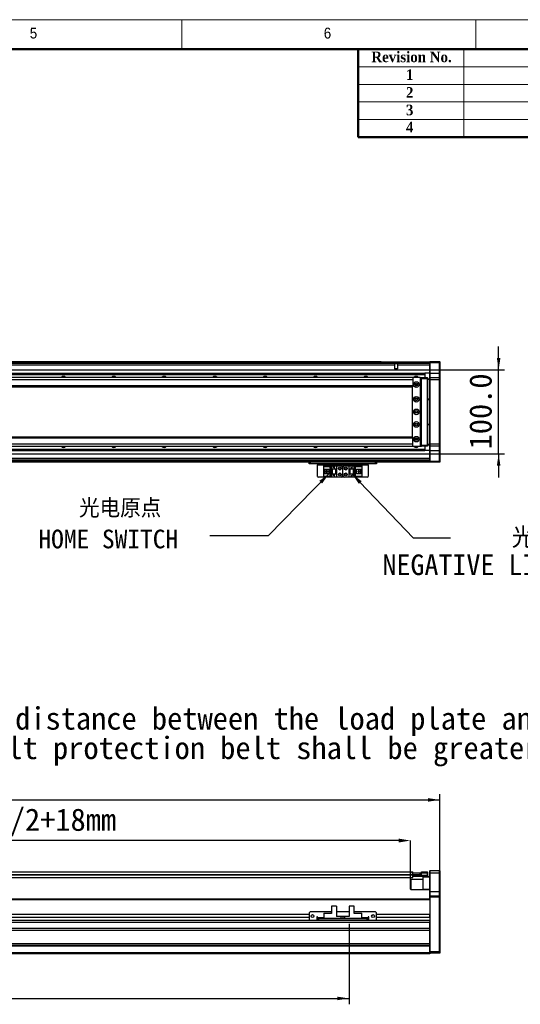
# Model space of a CAD drawing. Header units: millimetres. Extents: x 35 to 2905, y 35 to 2044.
# Tile 5 of 6: x 1627 to 2223, y 872 to 2044. Entities that reach past the tile are written whole.
import ezdxf

# ---------------------------------------------------------------- set-up
doc = ezdxf.new("R2010")
doc.units = ezdxf.units.MM
doc.header["$LTSCALE"] = 7
doc.header["$PDSIZE"] = -1
doc.layers.add('DIMNS', color=7, linetype='Continuous')
doc.styles.add('SLDTEXTSTYLE1', font='Gothic.ttf', dxfattribs={"width": 0.913})
doc.styles.add('SLDTEXTSTYLE2', font='timesbd.ttf', dxfattribs={"width": 0.933})
doc.styles.add('SLDTEXTSTYLE8', font='txt')
doc.styles.add('SLDTEXTSTYLE9', font='txt', dxfattribs={"bigfont": 'bigfont'})
doc.dimstyles.new('SLDDIMSTYLE0', dxfattribs={"dimtxt": 26.6, "dimasz": 14, "dimexe": 0, "dimexo": 0.0625, "dimgap": 6.65, "dimtad": 2, "dimdec": 1, "dimrnd": 1e-09, "dimzin": 4, "dimdsep": 46, "dimtxsty": 'SLDTEXTSTYLE8', "dimsah": 1, "dimcen": 0.09, "dimadec": 0, "dimazin": 1, "dimtfac": 1, "dimtdec": 1, "dimtofl": 0, "dimtmove": 0, "dimatfit": 3, "dimfxl": 0, "dimfrac": 2, "dimtolj": 1, "dimtzin": 12, "dimarcsym": 0})
doc.dimstyles.new('SLDDIMSTYLE1', dxfattribs={"dimtxt": 26.6, "dimasz": 14, "dimexe": 0, "dimexo": 0.0625, "dimgap": 6.65, "dimtad": 2, "dimdec": 1, "dimrnd": 1e-09, "dimzin": 4, "dimdsep": 46, "dimtxsty": 'SLDTEXTSTYLE8', "dimsah": 1, "dimcen": 0.09, "dimadec": 0, "dimazin": 1, "dimtfac": 1, "dimtdec": 1, "dimtmove": 0, "dimatfit": 0, "dimfxl": 0, "dimfrac": 2, "dimtolj": 1, "dimtzin": 12, "dimarcsym": 0})
doc.dimstyles.new('SLDDIMSTYLE3', dxfattribs={"dimtxt": 0.18, "dimasz": 14, "dimexe": 0, "dimexo": 0.0625, "dimgap": 0, "dimtad": 0, "dimtih": 1, "dimtoh": 1, "dimdec": 0, "dimrnd": 1e-09, "dimzin": 0, "dimdsep": 46, "dimtxsty": 'Standard', "dimsah": 1, "dimcen": 0.09, "dimadec": 0, "dimazin": 0, "dimtfac": 14, "dimtdec": 0, "dimtofl": 0, "dimtmove": 0, "dimatfit": 3, "dimfxl": 0, "dimfrac": 2, "dimtolj": 1, "dimtzin": 0, "dimarcsym": 0})

# ---------------------------------------------------------------- blocks, each defined once
blk = doc.blocks.new('_D')
at = {"layer": 'DIMNS'}
for p, q in [((211.3, 1008.1), (211.3, 1121.9)), ((211.3, 1114.9), (2127.3, 1114.9)), ((2127.3, 1008.1), (2127.3, 1121.9))]:
    blk.add_line(p, q, dxfattribs=at)
for points in [[(211.3, 1114.9), (225.3, 1112.8), (225.3, 1117)], [(2127.3, 1114.9), (2113.3, 1117), (2113.3, 1112.8)]]:
    blk.add_solid(points, dxfattribs=at)
at = {"layer": 'DIMNS', "insert": (1107.7, 1149.8), "char_height": 26.6, "attachment_point": 1, "style": 'SLDTEXTSTYLE8'}
blk.add_mtext('1916.0', dxfattribs=at)
blk = doc.blocks.new('_D_3')
at = {"layer": 'Defpoints', "color": 0}
for p in [(1234.3, 1066.5), (1234.3, 1026.7), (2092.3, 1019.9)]:
    blk.add_point(p, dxfattribs=at)
at = {"layer": 'DIMNS', "color": 0, "lineweight": -2}
for p, q in [((1234.3, 1026.8), (1234.3, 1066.5)), ((2078.3, 1066.5), (1248.3, 1066.5)), ((2092.3, 1020), (2092.3, 1066.5))]:
    blk.add_line(p, q, dxfattribs=at)
at = {"layer": 'DIMNS', "color": 0}
for points in [[(1248.3, 1068.8), (1248.3, 1064.2), (1234.3, 1066.5)], [(2078.3, 1068.8), (2078.3, 1064.2), (2092.3, 1066.5)]]:
    blk.add_solid(points, dxfattribs=at)
at = {"layer": 'DIMNS', "color": 0, "insert": (1615.3, 1104.7), "char_height": 26.6, "attachment_point": 2, "style": 'SLDTEXTSTYLE8'}
blk.add_mtext('\\A1;858.0=T/2+18mm', dxfattribs=at)
blk = doc.blocks.new('_D_5')
at = {"layer": 'DIMNS'}
for p, q in [((1179.3, 974.3), (1179.3, 871.5)), ((2019.3, 967.2), (2019.3, 871.5)), ((1179.3, 878.5), (2019.3, 878.5))]:
    blk.add_line(p, q, dxfattribs=at)
for points in [[(1179.3, 878.5), (1193.3, 876.4), (1193.3, 880.6)], [(2019.3, 878.5), (2005.3, 880.6), (2005.3, 876.4)]]:
    blk.add_solid(points, dxfattribs=at)
at = {"layer": 'DIMNS', "insert": (1473.8, 913.4), "char_height": 26.6, "attachment_point": 1, "style": 'SLDTEXTSTYLE8'}
blk.add_mtext('840.0', dxfattribs=at)
blk = doc.blocks.new('SW_NOTE_4')
at = {"layer": 'DIMNS', "color": 0, "char_height": 26.6, "attachment_point": 2, "style": 'SLDTEXTSTYLE8'}
for s, insert in [('The distance between the load plate and the ', (-409.5, 48.9)), ('steel belt protection belt shall be greater than 4mm', (-409.6, 13.8))]:
    blk.add_mtext(s, dxfattribs=dict(at, insert=insert))
blk = doc.blocks.new('_D_24')
at = {"layer": 'DIMNS'}
for p, q in [((2197.3, 1627), (2197.3, 1655)), ((1233.8, 1627), (2204.3, 1627)), ((2197.3, 1527), (2197.3, 1627)), ((1233.8, 1527), (2204.3, 1527)), ((2197.3, 1527), (2197.3, 1499))]:
    blk.add_line(p, q, dxfattribs=at)
for points in [[(2197.3, 1627), (2199.4, 1641), (2195.2, 1641)], [(2197.3, 1527), (2195.2, 1513), (2199.4, 1513)]]:
    blk.add_solid(points, dxfattribs=at)
at = {"layer": 'DIMNS', "insert": (2162.4, 1532.3), "char_height": 26.6, "attachment_point": 1, "rotation": 90, "style": 'SLDTEXTSTYLE8'}
blk.add_mtext('100.0', dxfattribs=at)
blk = doc.blocks.new('SW_NOTE_6')
at = {"layer": 'DIMNS', "color": 0, "attachment_point": 2}
for s, insert, char_height, style in [(' 光电原点', (-116.8, 43.8), 22.23, 'SLDTEXTSTYLE9'), ('HOME SWITCH', (-121, 7.2), 22.225, 'SLDTEXTSTYLE8')]:
    blk.add_mtext(s, dxfattribs=dict(at, insert=insert, char_height=char_height, style=style))
blk = doc.blocks.new('SW_NOTE_7')
at = {"layer": 'DIMNS', "color": 0, "char_height": 24.5, "attachment_point": 2}
for s, insert, style in [('    光电负限位', (96.9, 12.3), 'SLDTEXTSTYLE9'), ('NEGATIVE LIMIT SWITCH', (94.1, -20), 'SLDTEXTSTYLE8')]:
    blk.add_mtext(s, dxfattribs=dict(at, insert=insert, style=style))

msp = doc.modelspace()

# ---------------------------------------------------------------- linework, layer by layer
at = {"color": 7, "linetype": 'Continuous', "lineweight": 18}
for p, q in [((2905, 2044), (35, 2044)), ((1820, 2009), (1820, 2044)), ((2170, 2044), (2170, 2009)), ((70, 2009), (2870, 2009)), ((2156, 2009), (2156, 1904)), ((2030, 1988), (2870, 1988)), ((2030, 1967), (2870, 1967)), ((2030, 1946), (2870, 1946)), ((2030, 1925), (2870, 1925))]:
    msp.add_line(p, q, dxfattribs=at)
at = {"color": 7, "linetype": 'Continuous', "lineweight": 50}
for p, q in [((2870, 2009), (70, 2009)), ((2030, 2009), (2030, 1904)), ((2870, 1904), (2030, 1904))]:
    msp.add_line(p, q, dxfattribs=at)
at = {"color": 7, "linetype": 'Continuous', "lineweight": 25}
for p, q in [((1208.78, 1636.78), (2057.28, 1636.78)), ((1208.78, 1636.58), (2057.28, 1636.58)), ((1208.78, 1636.48), (2115.28, 1636.48)), ((2115.28, 1634.49), (1208.78, 1634.49)), ((2057.28, 1636.78), (2057.28, 1636.58)), ((2057.28, 1636.48), (2057.28, 1636.58)), ((2073.64, 1628.38), (2073.64, 1632.49)), ((2115.28, 1632.49), (2076.92, 1632.49)), ((2076.92, 1632.49), (2076.92, 1628.38)), ((2115.28, 1636.68), (2115.58, 1636.98)), ((2115.28, 1635.48), (2115.28, 1636.68)), ((2115.28, 1635.48), (2115.58, 1635.48)), ((2115.28, 1622.98), (2115.28, 1635.48)), ((2115.58, 1636.98), (2115.58, 1635.48)), ((2115.58, 1636.98), (2126.98, 1636.98)), ((2115.58, 1635.48), (2115.58, 1622.98)), ((2126.98, 1635.48), (2115.58, 1635.48)), ((2126.98, 1635.48), (2126.98, 1636.98)), ((2126.98, 1636.98), (2127.28, 1636.68)), ((2126.98, 1622.98), (2126.98, 1635.48)), ((2126.98, 1635.48), (2127.28, 1635.48)), ((2127.28, 1636.68), (2127.28, 1635.48)), ((2127.28, 1635.48), (2127.28, 1622.98)), ((1234.28, 1622.99), (2109.28, 1622.99)), ((1234.28, 1622.7), (2109.28, 1622.7)), ((1234.28, 1621.8), (2109.28, 1621.8)), ((1234.28, 1621.5), (2109.28, 1621.5)), ((2076.92, 1628.38), (2073.64, 1628.38)), ((2109.28, 1622.99), (2109.28, 1622.7)), ((2115.28, 1622.99), (2109.28, 1622.99)), ((2109.28, 1622.7), (2109.28, 1621.8)), ((2109.28, 1621.8), (2109.28, 1621.5)), ((2109.28, 1621.5), (2109.28, 1617.98)), ((2115.28, 1622.98), (2115.58, 1622.98)), ((2115.28, 1617.68), (2115.28, 1622.98)), ((2115.58, 1622.98), (2115.58, 1617.98)), ((2115.58, 1622.98), (2126.98, 1622.98)), ((2126.98, 1617.98), (2126.98, 1622.98)), ((2126.98, 1622.98), (2127.28, 1622.98)), ((2127.28, 1622.98), (2127.28, 1617.68)), ((2094.78, 1617.98), (244.28, 1617.98)), ((2095.28, 1614.98), (244.28, 1614.98)), ((2095.28, 1607.98), (244.28, 1607.98)), ((244.28, 1606.98), (2095.28, 1606.98)), ((2094.78, 1617.98), (2094.28, 1617.48)), ((2094.28, 1617.48), (2094.28, 1617.35)), ((2094.28, 1606.98), (2094.28, 1546.98)), ((2103.78, 1617.98), (2094.78, 1617.98)), ((2095.28, 1617.35), (2095.28, 1614.98)), ((2095.28, 1614.98), (2095.28, 1607.98)), ((2095.28, 1607.98), (2095.28, 1606.98)), ((2100.42, 1609.98), (2098.13, 1609.98)), ((2104.28, 1617.48), (2103.78, 1617.98)), ((2103.78, 1617.98), (2105.28, 1617.98)), ((2105.28, 1617.68), (2104.08, 1617.68)), ((2104.28, 1536.48), (2104.28, 1617.48)), ((2104.78, 1615.98), (2104.28, 1615.98)), ((2104.78, 1537.98), (2104.78, 1615.98)), ((2105.28, 1617.98), (2112.48, 1617.98)), ((2105.28, 1616.48), (2105.28, 1617.98)), ((2112.48, 1616.48), (2105.28, 1616.48)), ((2105.28, 1537.48), (2105.28, 1616.48)), ((2112.48, 1616.48), (2112.48, 1617.98)), ((2112.78, 1617.68), (2112.48, 1617.98)), ((2112.48, 1537.48), (2112.48, 1616.48)), ((2112.78, 1616.48), (2112.48, 1616.48)), ((2112.78, 1617.68), (2112.78, 1616.48)), ((2112.78, 1616.48), (2112.78, 1537.48)), ((2112.78, 1616.48), (2115.28, 1616.48)), ((2115.28, 1615.48), (2112.78, 1615.48)), ((2115.58, 1617.98), (2115.28, 1617.68)), ((2115.28, 1614.98), (2115.28, 1617.68)), ((2115.28, 1538.98), (2115.28, 1614.98)), ((2115.58, 1614.98), (2115.28, 1614.98)), ((2115.58, 1617.98), (2115.58, 1614.98)), ((2115.58, 1617.98), (2126.98, 1617.98)), ((2115.58, 1614.98), (2115.58, 1538.98)), ((2126.98, 1614.98), (2115.58, 1614.98)), ((2126.98, 1614.98), (2126.98, 1617.98)), ((2126.98, 1617.98), (2127.28, 1617.68)), ((2126.98, 1538.98), (2126.98, 1614.98)), ((2126.98, 1614.98), (2127.28, 1614.98)), ((2127.28, 1617.68), (2127.28, 1614.98)), ((2127.28, 1614.98), (2127.28, 1538.98)), ((2112.78, 1592.48), (2115.28, 1592.48)), ((2115.28, 1591.48), (2112.78, 1591.48)), ((2112.78, 1562.48), (2115.28, 1562.48)), ((2115.28, 1561.48), (2112.78, 1561.48)), ((2095.28, 1546.98), (244.28, 1546.98)), ((244.28, 1545.98), (2095.28, 1545.98)), ((244.28, 1538.98), (2095.28, 1538.98)), ((244.28, 1535.98), (2094.78, 1535.98)), ((2094.28, 1536.62), (2094.28, 1536.48)), ((2094.28, 1536.48), (2094.78, 1535.98)), ((2094.78, 1535.98), (2103.78, 1535.98)), ((2095.28, 1545.98), (2095.28, 1546.98)), ((2095.28, 1538.98), (2095.28, 1545.98)), ((2095.28, 1536.62), (2095.28, 1538.98)), ((2098.13, 1543.98), (2100.42, 1543.98)), ((2103.78, 1535.98), (2104.28, 1536.48)), ((2105.28, 1535.98), (2103.78, 1535.98)), ((2104.08, 1536.28), (2105.28, 1536.28)), ((2104.28, 1537.98), (2104.78, 1537.98)), ((2105.28, 1537.48), (2112.48, 1537.48)), ((2105.28, 1535.98), (2105.28, 1537.48)), ((2112.48, 1535.98), (2105.28, 1535.98)), ((2109.28, 1535.98), (2109.28, 1532.46)), ((2112.48, 1535.98), (2112.48, 1537.48)), ((2112.78, 1537.48), (2112.48, 1537.48)), ((2112.78, 1536.28), (2112.48, 1535.98)), ((2112.78, 1538.48), (2115.28, 1538.48)), ((2112.78, 1537.48), (2112.78, 1536.28)), ((2115.28, 1537.48), (2112.78, 1537.48)), ((2115.28, 1536.28), (2115.28, 1538.98)), ((2115.58, 1538.98), (2115.28, 1538.98)), ((2115.58, 1535.98), (2115.28, 1536.28)), ((2115.28, 1530.98), (2115.28, 1536.28)), ((2115.58, 1538.98), (2115.58, 1535.98)), ((2115.58, 1538.98), (2126.98, 1538.98)), ((2126.98, 1535.98), (2115.58, 1535.98)), ((2115.58, 1535.98), (2115.58, 1530.98)), ((2126.98, 1535.98), (2126.98, 1538.98)), ((2126.98, 1538.98), (2127.28, 1538.98)), ((2126.98, 1535.98), (2127.28, 1536.28)), ((2126.98, 1530.98), (2126.98, 1535.98)), ((2127.28, 1538.98), (2127.28, 1536.28)), ((2127.28, 1536.28), (2127.28, 1530.98)), ((1234.28, 1532.46), (2109.28, 1532.46)), ((1234.28, 1532.17), (2109.28, 1532.17)), ((1234.28, 1531.27), (2109.28, 1531.27)), ((1234.28, 1530.98), (2109.28, 1530.98)), ((2109.28, 1532.46), (2109.28, 1532.17)), ((2109.28, 1532.17), (2109.28, 1531.27)), ((2109.28, 1531.27), (2109.28, 1530.98)), ((2115.28, 1530.98), (2109.28, 1530.98)), ((2115.58, 1530.98), (2115.28, 1530.98)), ((2115.28, 1518.48), (2115.28, 1530.98)), ((2115.58, 1530.98), (2126.98, 1530.98)), ((2115.58, 1530.98), (2115.58, 1518.48)), ((2127.28, 1530.98), (2126.98, 1530.98)), ((2126.98, 1518.48), (2126.98, 1530.98)), ((2127.28, 1530.98), (2127.28, 1518.48)), ((2115.28, 1519.48), (1179.28, 1519.48)), ((2115.28, 1516.98), (1179.28, 1516.98)), ((1971.78, 1514.98), (1971.78, 1516.98)), ((1972.78, 1514.98), (1971.78, 1514.98)), ((1972.78, 1516.98), (1972.78, 1514.98)), ((2050.78, 1514.98), (1972.78, 1514.98)), ((1981.78, 1514.98), (1981.78, 1513.98)), ((1981.78, 1513.98), (2041.78, 1513.98)), ((1981.78, 1500.18), (1981.78, 1513.98)), ((1989.08, 1511.88), (1989.08, 1512.68)), ((1989.08, 1512.68), (1998.28, 1512.68)), ((1998.28, 1512.68), (1998.28, 1508.98)), ((1998.28, 1512.68), (2004.28, 1512.68)), ((2004.28, 1512.68), (2004.28, 1508.98)), ((2004.28, 1512.68), (2009.78, 1512.68)), ((2013.78, 1512.68), (2019.28, 1512.68)), ((2019.28, 1508.98), (2019.28, 1512.68)), ((2019.28, 1512.68), (2025.28, 1512.68)), ((2025.28, 1508.98), (2025.28, 1512.68)), ((2025.28, 1512.68), (2034.48, 1512.68)), ((2034.48, 1512.68), (2034.48, 1511.88)), ((2041.78, 1513.98), (2041.78, 1514.98)), ((2041.78, 1513.98), (2041.78, 1500.18)), ((2050.78, 1514.98), (2050.78, 1516.98)), ((2051.78, 1514.98), (2050.78, 1514.98)), ((2051.78, 1516.98), (2051.78, 1514.98)), ((2115.58, 1518.48), (2115.28, 1518.48)), ((2115.28, 1517.28), (2115.28, 1518.48)), ((2115.58, 1516.98), (2115.28, 1517.28)), ((2115.28, 1517.28), (2115.28, 1516.98)), ((2115.58, 1518.48), (2115.58, 1516.98)), ((2115.58, 1518.48), (2126.98, 1518.48)), ((2126.98, 1516.98), (2115.58, 1516.98)), ((2126.98, 1516.98), (2126.98, 1518.48)), ((2127.28, 1518.48), (2126.98, 1518.48)), ((2127.28, 1517.28), (2126.98, 1516.98)), ((2127.28, 1518.48), (2127.28, 1517.28)), ((1997.38, 1511.88), (1989.08, 1511.88)), ((1989.08, 1511.88), (1989.08, 1511.38)), ((1996.88, 1511.38), (1989.08, 1511.38)), ((1989.08, 1508.78), (1989.08, 1511.38)), ((1989.08, 1508.78), (1995.28, 1508.78)), ((1989.08, 1503.18), (1989.08, 1508.78)), ((1995.28, 1503.18), (1989.08, 1503.18)), ((1989.08, 1500.58), (1989.08, 1503.18)), ((1990.38, 1503.18), (1990.38, 1508.78)), ((1990.88, 1508.43), (1990.88, 1508.78)), ((1995.28, 1508.43), (1990.88, 1508.43)), ((1990.88, 1503.53), (1990.88, 1508.43)), ((1990.88, 1503.18), (1990.88, 1503.53)), ((1990.88, 1503.53), (1995.28, 1503.53)), ((1991.84, 1506.78), (1991.84, 1505.18)), ((1993.68, 1506.78), (1991.84, 1506.78)), ((1991.84, 1505.18), (1993.68, 1505.18)), ((1993.68, 1506.78), (1993.68, 1505.18)), ((1995.28, 1508.78), (1995.28, 1503.18)), ((1996.88, 1511.38), (1997.38, 1511.88)), ((1996.88, 1500.58), (1996.88, 1511.38)), ((1997.38, 1500.08), (1997.38, 1511.88)), ((1998.28, 1508.98), (2004.28, 1508.98)), ((1998.28, 1508.98), (1998.28, 1502.98)), ((1998.28, 1502.98), (1998.28, 1499.28)), ((2004.28, 1502.98), (1998.28, 1502.98)), ((1998.78, 1508.98), (1998.78, 1502.98)), ((1999.08, 1508.98), (1999.08, 1502.98)), ((2000.68, 1511.18), (2000.88, 1511.18)), ((2001.28, 1509.98), (2000.68, 1511.18)), ((2000.68, 1501.58), (2000.88, 1501.58)), ((2001.28, 1500.38), (2000.68, 1501.58)), ((2000.88, 1511.58), (2001.68, 1511.58)), ((2000.88, 1511.18), (2000.88, 1511.58)), ((2000.88, 1501.98), (2001.68, 1501.98)), ((2000.88, 1501.58), (2000.88, 1501.98)), ((2001.88, 1511.18), (2001.28, 1509.98)), ((2001.88, 1501.58), (2001.28, 1500.38)), ((2001.68, 1511.58), (2001.68, 1511.18)), ((2001.68, 1511.18), (2001.88, 1511.18)), ((2001.68, 1501.98), (2001.68, 1501.58)), ((2001.68, 1501.58), (2001.88, 1501.58)), ((2003.48, 1502.98), (2003.48, 1508.98)), ((2003.78, 1502.98), (2003.78, 1508.98)), ((2004.28, 1508.98), (2004.28, 1502.98)), ((2004.28, 1502.98), (2004.28, 1499.28)), ((2011.78, 1501.28), (2011.78, 1510.68)), ((2019.28, 1508.98), (2025.28, 1508.98)), ((2019.28, 1502.98), (2019.28, 1508.98)), ((2019.28, 1499.28), (2019.28, 1502.98)), ((2025.28, 1502.98), (2019.28, 1502.98)), ((2019.78, 1508.98), (2019.78, 1502.98)), ((2020.08, 1508.98), (2020.08, 1502.98)), ((2021.68, 1510.38), (2022.28, 1511.58)), ((2021.88, 1510.38), (2021.68, 1510.38)), ((2021.68, 1500.78), (2022.28, 1501.98)), ((2021.88, 1509.98), (2021.88, 1510.38)), ((2022.68, 1509.98), (2021.88, 1509.98)), ((2022.28, 1511.58), (2022.88, 1510.38)), ((2022.28, 1501.98), (2022.88, 1500.78)), ((2022.68, 1510.38), (2022.68, 1509.98)), ((2022.88, 1510.38), (2022.68, 1510.38)), ((2024.48, 1502.98), (2024.48, 1508.98)), ((2024.78, 1502.98), (2024.78, 1508.98)), ((2025.28, 1502.98), (2025.28, 1508.98)), ((2025.28, 1499.28), (2025.28, 1502.98)), ((2034.48, 1511.88), (2026.18, 1511.88)), ((2026.18, 1511.88), (2026.68, 1511.38)), ((2026.18, 1511.88), (2026.18, 1500.08)), ((2026.68, 1511.38), (2026.68, 1500.58)), ((2034.48, 1511.38), (2026.68, 1511.38)), ((2028.28, 1508.78), (2034.48, 1508.78)), ((2028.28, 1503.18), (2028.28, 1508.78)), ((2032.68, 1508.43), (2028.28, 1508.43)), ((2028.28, 1503.53), (2032.68, 1503.53)), ((2034.48, 1503.18), (2028.28, 1503.18)), ((2029.88, 1505.18), (2029.88, 1506.78)), ((2031.72, 1506.78), (2029.88, 1506.78)), ((2029.88, 1505.18), (2031.72, 1505.18)), ((2031.72, 1505.18), (2031.72, 1506.78)), ((2032.68, 1508.78), (2032.68, 1508.43)), ((2032.68, 1508.43), (2032.68, 1503.53)), ((2032.68, 1503.53), (2032.68, 1503.18)), ((2033.18, 1508.78), (2033.18, 1503.18)), ((2034.48, 1511.38), (2034.48, 1511.88)), ((2034.48, 1511.38), (2034.48, 1508.78)), ((2034.48, 1508.78), (2034.48, 1503.18)), ((2034.48, 1503.18), (2034.48, 1500.58)), ((1981.78, 1500.18), (1982.78, 1499.18)), ((2040.78, 1499.18), (1982.78, 1499.18)), ((1989.08, 1500.58), (1996.88, 1500.58)), ((1989.08, 1500.58), (1989.08, 1500.08)), ((1989.08, 1500.08), (1997.38, 1500.08)), ((1989.08, 1499.28), (1989.08, 1500.08)), ((1998.28, 1499.28), (1989.08, 1499.28)), ((1997.38, 1500.08), (1996.88, 1500.58)), ((2004.28, 1499.28), (1998.28, 1499.28)), ((2009.78, 1499.28), (2004.28, 1499.28)), ((2019.28, 1499.28), (2013.78, 1499.28)), ((2025.28, 1499.28), (2019.28, 1499.28)), ((2021.88, 1500.78), (2021.68, 1500.78)), ((2021.88, 1500.38), (2021.88, 1500.78)), ((2022.68, 1500.38), (2021.88, 1500.38)), ((2022.68, 1500.78), (2022.68, 1500.38)), ((2022.88, 1500.78), (2022.68, 1500.78)), ((2034.48, 1499.28), (2025.28, 1499.28)), ((2026.68, 1500.58), (2026.18, 1500.08)), ((2026.18, 1500.08), (2034.48, 1500.08)), ((2026.68, 1500.58), (2034.48, 1500.58)), ((2034.48, 1500.08), (2034.48, 1500.58)), ((2034.48, 1500.08), (2034.48, 1499.28)), ((2040.78, 1499.18), (2041.78, 1500.18)), ((244.28, 1029.07), (2095.28, 1029.07)), ((1234.28, 1022.57), (2095.28, 1022.57)), ((2092.58, 1020.22), (2092.28, 1019.92)), ((2107.28, 1020.22), (2092.58, 1020.22)), ((2092.58, 1020.22), (2092.58, 1016.54)), ((2094.28, 1027.73), (2094.28, 1027.92)), ((2094.28, 1027.92), (2094.78, 1027.92)), ((2094.78, 1027.92), (2094.78, 1025.92)), ((2094.78, 1027.92), (2103.78, 1027.92)), ((2094.78, 1025.92), (2103.78, 1025.92)), ((2095.08, 1025.42), (2095.08, 1025.22)), ((2105.28, 1025.42), (2095.08, 1025.42)), ((2095.08, 1025.42), (2095.08, 1025.42)), ((2095.08, 1025.42), (2095.08, 1025.42)), ((2095.08, 1025.22), (2095.08, 1024.43)), ((2095.08, 1025.22), (2112.48, 1025.22)), ((2095.28, 1027.92), (2095.28, 1029.07)), ((2095.28, 1025.57), (2095.28, 1026.07)), ((2095.28, 1025.72), (2105.28, 1025.72)), ((2095.28, 1022.57), (2095.28, 1025.57)), ((2112.48, 1023.72), (2095.28, 1023.72)), ((2103.78, 1025.92), (2103.78, 1027.92)), ((2103.78, 1027.92), (2104.28, 1027.92)), ((2104.28, 1025.92), (2103.78, 1025.92)), ((2104.28, 1027.92), (2104.28, 1025.92)), ((2104.28, 1025.92), (2104.78, 1025.92)), ((2104.78, 1025.72), (2104.78, 1025.92)), ((2105.28, 1029.22), (2112.48, 1029.22)), ((2105.28, 1027.72), (2105.28, 1029.22)), ((2105.28, 1025.42), (2105.28, 1027.72)), ((2112.48, 1027.72), (2105.28, 1027.72)), ((2107.28, 1022.72), (2107.28, 1023.72)), ((2115.28, 1022.72), (2107.28, 1022.72)), ((2107.28, 1008.72), (2107.28, 1022.72)), ((2112.48, 1027.72), (2112.48, 1029.22)), ((2112.78, 1028.92), (2112.48, 1029.22)), ((2112.48, 1025.22), (2112.48, 1027.72)), ((2112.78, 1027.72), (2112.48, 1027.72)), ((2112.48, 1023.72), (2112.48, 1025.22)), ((2112.48, 1025.22), (2112.78, 1025.22)), ((2112.48, 1023.72), (2112.78, 1024.02)), ((2112.48, 1023.72), (2115.28, 1023.72)), ((2112.78, 1028.92), (2112.78, 1027.72)), ((2112.78, 1027.72), (2112.78, 1025.22)), ((2112.78, 1025.22), (2112.78, 1024.02)), ((2115.58, 1030.72), (2115.28, 1030.42)), ((2115.28, 1027.72), (2115.28, 1030.42)), ((2115.58, 1027.72), (2115.28, 1027.72)), ((2115.28, 1005.72), (2115.28, 1027.72)), ((2115.58, 1030.72), (2115.58, 1027.72)), ((2115.58, 1030.72), (2126.98, 1030.72)), ((2115.58, 1027.72), (2115.58, 1005.72)), ((2126.98, 1027.72), (2115.58, 1027.72)), ((2126.98, 1027.72), (2126.98, 1030.72)), ((2126.98, 1030.72), (2127.28, 1030.42)), ((2126.98, 1005.72), (2126.98, 1027.72)), ((2126.98, 1027.72), (2127.28, 1027.72)), ((2127.28, 1030.42), (2127.28, 1027.72)), ((2127.28, 1027.72), (2127.28, 1005.72)), ((2092.28, 1016.42), (2092.28, 1019.92)), ((2092.28, 1008.52), (2092.28, 1016.42)), ((2092.28, 1008.52), (2092.58, 1008.22)), ((2092.58, 1016.54), (2092.58, 1008.22)), ((2107.28, 1008.72), (2115.28, 1008.72)), ((2107.28, 1007.72), (2107.28, 1008.72)), ((2115.28, 996.72), (1179.28, 996.72)), ((2092.58, 1008.22), (2107.28, 1008.22)), ((2115.28, 1007.72), (2107.28, 1007.72)), ((2115.58, 1005.72), (2115.28, 1005.72)), ((2115.28, 1000.42), (2115.28, 1005.72)), ((2115.58, 1000.72), (2115.28, 1000.42)), ((2115.28, 999.22), (2115.28, 1000.42)), ((2115.28, 996.43), (2115.28, 999.22)), ((2115.58, 999.22), (2115.28, 999.22)), ((2115.58, 1005.72), (2115.58, 1000.72)), ((2115.58, 1005.72), (2126.98, 1005.72)), ((2115.58, 1000.72), (2115.58, 999.22)), ((2115.58, 1000.72), (2126.98, 1000.72)), ((2115.58, 999.22), (2115.58, 934.22)), ((2126.98, 999.22), (2115.58, 999.22)), ((2126.98, 1000.72), (2126.98, 1005.72)), ((2127.28, 1005.72), (2126.98, 1005.72)), ((2126.98, 999.22), (2126.98, 1000.72)), ((2127.28, 1000.42), (2126.98, 1000.72)), ((2126.98, 934.22), (2126.98, 999.22)), ((2127.28, 999.22), (2126.98, 999.22)), ((2127.28, 1005.72), (2127.28, 1000.42)), ((2127.28, 1000.42), (2127.28, 999.22)), ((2127.28, 999.22), (2127.28, 934.34)), ((1998.28, 988.47), (1998.28, 979.57)), ((2004.28, 988.47), (1998.28, 988.47)), ((2004.28, 988.47), (2004.28, 976.07)), ((2019.28, 988.47), (2019.28, 976.07)), ((2025.28, 988.47), (2019.28, 988.47)), ((2025.28, 979.57), (2025.28, 988.47)), ((2115.28, 996.43), (2115.28, 995.72)), ((2115.28, 995.72), (2115.28, 978.27)), ((1971.78, 978.27), (366.78, 978.27)), ((1971.78, 974.87), (366.78, 974.87)), ((1972.78, 981.57), (1971.78, 980.57)), ((1971.78, 980.57), (1971.78, 972.57)), ((1998.28, 981.57), (1972.78, 981.57)), ((1981.78, 975.57), (1980.78, 975.57)), ((1980.78, 975.57), (1980.78, 971.57)), ((1981.78, 974.87), (1980.78, 974.87)), ((1981.78, 974.57), (1981.78, 975.57)), ((1981.78, 974.57), (1981.78, 973.57)), ((1981.78, 971.57), (1981.78, 973.57)), ((1981.78, 973.57), (1982.78, 973.57)), ((1982.78, 973.57), (1982.78, 971.57)), ((2040.78, 973.57), (1982.78, 973.57)), ((1989.08, 980.07), (1996.88, 980.07)), ((1989.08, 980.07), (1989.08, 979.57)), ((1989.08, 979.57), (1989.08, 973.57)), ((1998.28, 979.57), (1989.08, 979.57)), ((1997.38, 979.57), (1996.88, 980.07)), ((2019.28, 981.57), (2004.28, 981.57)), ((2009.78, 976.07), (2004.28, 976.07)), ((2009.78, 973.57), (2009.78, 976.07)), ((2011.78, 976.07), (2009.78, 976.07)), ((2011.78, 976.07), (2011.78, 973.57)), ((2013.78, 976.07), (2011.78, 976.07)), ((2013.78, 976.07), (2013.78, 973.57)), ((2019.28, 976.07), (2013.78, 976.07)), ((2050.78, 981.57), (2025.28, 981.57)), ((2034.48, 979.57), (2025.28, 979.57)), ((2026.68, 980.07), (2026.18, 979.57)), ((2026.68, 980.07), (2034.48, 980.07)), ((2034.48, 979.57), (2034.48, 980.07)), ((2034.48, 973.57), (2034.48, 979.57)), ((2040.78, 971.57), (2040.78, 973.57)), ((2040.78, 973.57), (2041.78, 973.57)), ((2042.78, 975.57), (2041.78, 975.57)), ((2041.78, 975.57), (2041.78, 974.57)), ((2042.78, 974.87), (2041.78, 974.87)), ((2041.78, 973.57), (2041.78, 974.57)), ((2041.78, 973.57), (2041.78, 971.57)), ((2042.78, 971.57), (2042.78, 975.57)), ((2051.78, 980.57), (2050.78, 981.57)), ((2051.78, 972.57), (2051.78, 980.57)), ((2115.28, 978.27), (2051.78, 978.27)), ((2115.28, 974.87), (2051.78, 974.87)), ((2115.28, 974.87), (2115.28, 978.27)), ((2115.28, 974.87), (2115.28, 971.35)), ((2115.28, 971.35), (223.28, 971.35)), ((2115.28, 968.75), (223.28, 968.75)), ((2115.28, 961.82), (223.28, 961.82)), ((1971.78, 972.57), (1972.78, 971.57)), ((1972.78, 971.57), (1980.78, 971.57)), ((1982.78, 971.57), (1981.78, 971.57)), ((2040.78, 971.57), (1982.78, 971.57)), ((2041.78, 971.57), (2040.78, 971.57)), ((2042.78, 971.57), (2050.78, 971.57)), ((2050.78, 971.57), (2051.78, 972.57)), ((2115.28, 971.35), (2115.28, 970.04)), ((2115.28, 934.34), (2115.28, 970.04)), ((2115.28, 959.22), (223.28, 959.22)), ((2115.28, 943.72), (223.28, 943.72)), ((2115.28, 941.72), (223.28, 941.72)), ((2115.28, 940.72), (223.28, 940.72)), ((2115.28, 932.72), (223.28, 932.72)), ((2115.28, 931.72), (223.28, 931.72)), ((2115.28, 934.14), (2115.28, 934.34)), ((2115.28, 934.34), (2115.58, 934.22)), ((2115.28, 934.14), (2115.28, 932.72)), ((2115.28, 932.72), (2115.28, 931.72)), ((2115.28, 932.52), (2115.58, 932.22)), ((2115.58, 934.22), (2115.58, 932.22)), ((2115.58, 934.22), (2126.98, 934.22)), ((2126.98, 932.22), (2115.58, 932.22)), ((2127.28, 934.34), (2126.98, 934.22)), ((2126.98, 932.22), (2126.98, 934.22)), ((2127.28, 932.52), (2126.98, 932.22)), ((2127.28, 934.34), (2127.28, 932.52))]:
    msp.add_line(p, q, dxfattribs=at)
at = {"color": 8, "linetype": 'Continuous', "lineweight": 25}
for p, q in [((2115.28, 1635.98), (1208.78, 1635.98)), ((2073.64, 1632.49), (1234.28, 1632.49)), ((2115.28, 1517.98), (1179.28, 1517.98)), ((2115.28, 1521.48), (1234.28, 1521.48)), ((1234.28, 1026.07), (2095.28, 1026.07)), ((1234.28, 1025.57), (2095.28, 1025.57)), ((2095.06, 1025.22), (2095.08, 1025.22)), ((2115.28, 995.72), (1179.28, 995.72)), ((1989.08, 974.57), (1981.78, 974.57)), ((2041.78, 974.57), (2034.48, 974.57))]:
    msp.add_line(p, q, dxfattribs=at)
at = {"color": 7, "linetype": 'Continuous', "lineweight": 25}
for centre, radius in [((2099.28, 1609.48), 3.36), ((2099.28, 1609.48), 1.7), ((2099.28, 1609.48), 1.25), ((2099.28, 1591.98), 3.36), ((2099.28, 1591.98), 1.7), ((2099.28, 1591.98), 1.25), ((2099.28, 1576.98), 3.36), ((2099.28, 1576.98), 1.7), ((2099.28, 1576.98), 1.25), ((2099.28, 1561.98), 3.36), ((2099.28, 1561.98), 1.7), ((2099.28, 1561.98), 1.25), ((2099.28, 1544.48), 3.36), ((2099.28, 1544.48), 1.7), ((2099.28, 1544.48), 1.25), ((2008.28, 1509.48), 1.75), ((2008.28, 1502.48), 1.75), ((2008.28, 1509.48), 1.25), ((2008.28, 1502.48), 1.25), ((2015.28, 1509.48), 1.75), ((2015.28, 1502.48), 1.75), ((2015.28, 1509.48), 1.25), ((2015.28, 1502.48), 1.25), ((1975.78, 976.57), 1.7), ((2047.78, 976.57), 1.7)]:
    msp.add_circle(centre, radius, dxfattribs=at)
for centre, radius, start, end in [((1679.28, 1615.49), 3.75, 41.71072, 138.28928), ((1739.28, 1615.49), 3.75, 41.71072, 138.28928), ((1799.28, 1615.49), 3.75, 41.71072, 138.28928), ((1859.28, 1615.49), 3.75, 41.71072, 138.28928), ((1919.28, 1615.49), 3.75, 41.71072, 138.28928), ((1979.28, 1615.49), 3.75, 41.71072, 138.28928), ((2039.28, 1615.49), 3.75, 41.71072, 138.28928), ((2099.28, 1615.49), 3.75, 41.71073, 138.28927), ((1679.28, 1538.48), 3.75, 221.71072, 318.28928), ((1739.28, 1538.48), 3.75, 221.71072, 318.28928), ((1799.28, 1538.48), 3.75, 221.71072, 318.28928), ((1859.28, 1538.48), 3.75, 221.71072, 318.28928), ((1919.28, 1538.48), 3.75, 221.71072, 318.28928), ((1979.28, 1538.48), 3.75, 221.71072, 318.28928), ((2039.28, 1538.48), 3.75, 221.71072, 318.28928), ((2099.28, 1538.48), 3.75, 221.71073, 318.28927), ((2009.78, 1510.68), 2, 0, 90), ((2013.78, 1510.68), 2, 90, 180), ((2009.78, 1501.28), 2, 270, 0), ((2013.78, 1501.28), 2, 180, 270)]:
    msp.add_arc(centre, radius, start, end, dxfattribs=at)
for points, knots in [([(2073.64, 1632.49), (2073.64, 1632.71), (2073.63, 1633.16), (2073.62, 1633.72), (2073.72, 1634.12), (2073.94, 1634.34), (2074.29, 1634.45), (2074.73, 1634.48), (2075.25, 1634.49), (2075.8, 1634.48), (2076.29, 1634.45), (2076.65, 1634.32), (2076.84, 1634.09), (2076.93, 1633.74), (2076.93, 1633.27), (2076.92, 1632.83), (2076.92, 1632.56), (2076.92, 1632.49)], [0, 0, 0, 0, 0.0860246, 0.1721092, 0.2388932, 0.305989, 0.3660804, 0.4279038, 0.4954471, 0.5659811, 0.6366861, 0.7046351, 0.7662137, 0.8264377, 0.8944779, 0.9748276, 1, 1, 1, 1]), ([(2076.92, 1628.38), (2076.57, 1628.19), (2076.08, 1627.9), (2075.54, 1627.56), (2075.27, 1627.5), (2075.11, 1627.54), (2074.88, 1627.66), (2074.46, 1627.9), (2074.04, 1628.15), (2073.73, 1628.33), (2073.64, 1628.38)], [0, 0, 0, 0, 0.3195634, 0.4642568, 0.5013618, 0.5381741, 0.5986974, 0.7095139, 0.9212331, 1, 1, 1, 1])]:
    msp.add_open_spline(points, degree=3, knots=knots, dxfattribs=at)

# ---------------------------------------------------------------- block references
at = {"layer": 'DIMNS'}
for name, p in [('SW_NOTE_6', (1853.61, 1429.52)), ('SW_NOTE_7', (2139.88, 1427.17)), ('SW_NOTE_4', (2347.85, 1176.31))]:
    msp.add_blockref(name, p, dxfattribs=at)

# ---------------------------------------------------------------- texts
at = {"color": 7, "linetype": 'Continuous', "lineweight": 0, "attachment_point": 1}
for s, insert, char_height, style in [('5', (1639.17, 2034.52), 12.96, 'SLDTEXTSTYLE1'), ('6', (1989.17, 2034.52), 12.96, 'SLDTEXTSTYLE1'), ('Revision No.', (2045.74, 2006.01), 12.6, 'SLDTEXTSTYLE2'), ('1', (2086.96, 1984.85), 12.6, 'SLDTEXTSTYLE2'), ('2', (2086.96, 1963.68), 12.6, 'SLDTEXTSTYLE2'), ('3', (2086.96, 1942.82), 12.6, 'SLDTEXTSTYLE2'), ('4', (2086.96, 1922.31), 12.6, 'SLDTEXTSTYLE2')]:
    msp.add_mtext(s, dxfattribs=dict(at, insert=insert, char_height=char_height, style=style))

# ---------------------------------------------------------------- dimensions: what is measured, and where the dimension line sits
at = {"layer": 'DIMNS'}
dim = msp.add_linear_dim(base=(2197.28, 1626.98), p1=(1224.92, 1526.98), p2=(1224.92, 1626.98), angle=90, dimstyle='SLDDIMSTYLE1', dxfattribs=at)
dim.commit()
dim.dimension.update_dxf_attribs({"geometry": '_D_24', "text_midpoint": (2197.28, 1574.68), "dimtype": 160})
for base, p1, p2, picture, middle in [((2127.28, 1114.9), (211.28, 999.22), (2127.28, 999.22), '_D', (1159.69, 1114.9)), ((2019.28, 878.51), (1179.28, 983.22), (2019.28, 976.07), '_D_5', (1516.21, 878.51))]:
    dim = msp.add_linear_dim(base=base, p1=p1, p2=p2, dimstyle='SLDDIMSTYLE0', dxfattribs=at)
    dim.commit()
    dim.dimension.update_dxf_attribs({"geometry": picture, "text_midpoint": middle, "dimtype": 160})
dim = msp.add_linear_dim(base=(1234.28, 1066.5), p1=(2092.28, 1019.92), p2=(1234.28, 1026.72), text='<>=T/2+18mm', dimstyle='SLDDIMSTYLE0', dxfattribs=at)
dim.commit()
dim.dimension.update_dxf_attribs({"geometry": '_D_3', "text_midpoint": (1615.35, 1066.5), "dimtype": 160})

# ---------------------------------------------------------------- leaders
for points in [[(1995.28, 1503.18), (1922.75, 1429.52), (1853.61, 1429.52)], [(2022.87, 1502.98), (2095.43, 1427.17), (2139.88, 1427.17)]]:
    msp.add_leader(points, dimstyle='SLDDIMSTYLE3', dxfattribs=at)

doc.saveas('drawing.dxf')
